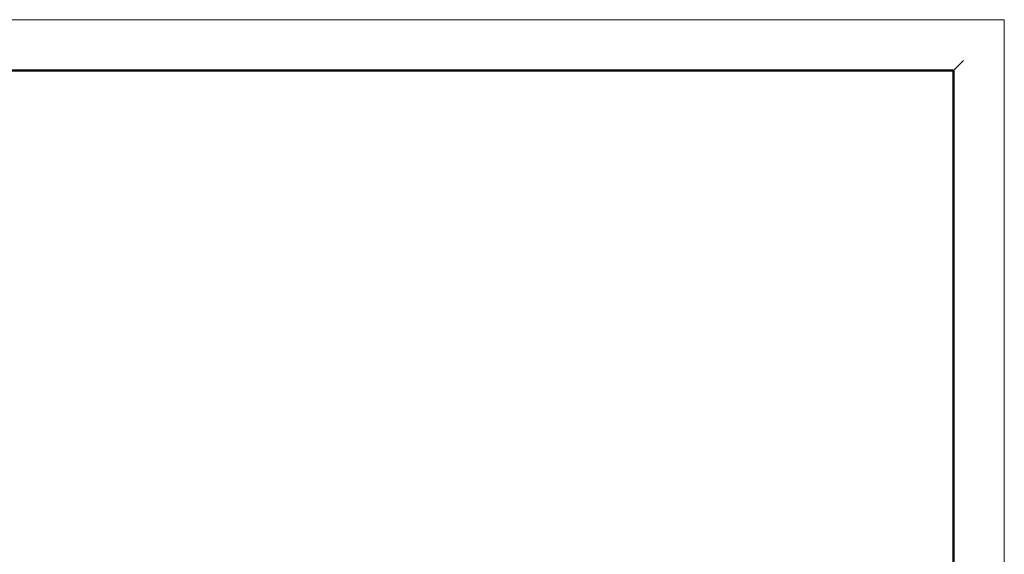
# Model space of a CAD drawing. Header units: millimetres. Extents: x 2008 to 593522, y -10016 to 93699.
# Tile 37 of 102: x 284357 to 294044, y 26958 to 32217. Entities that reach past the tile are written whole.
import ezdxf

# ---------------------------------------------------------------- set-up
doc = ezdxf.new("R2010")
doc.units = ezdxf.units.MM
doc.layers.add('ATekst', color=7, linetype='Continuous')
doc.layers.add('FORMAT', color=7, linetype='Continuous')
doc.layers.add('CS_UNPLOTTED', color=171, linetype='Continuous', plot=False)

# ---------------------------------------------------------------- blocks, each defined once
blk = doc.blocks.new('*U4')
at = {"lineweight": 9}
for p, q in [((-20, 292), (400, 292)), ((400, 292), (400, -5))]:
    blk.add_line(p, q, dxfattribs=at)
at = {"lineweight": 50}
for p, q in [((0, 287), (395, 287)), ((395, 287), (395, 0))]:
    blk.add_line(p, q, dxfattribs=at)
at = {"layer": 'CS_UNPLOTTED'}
blk.add_line((396, 288), (395, 287), dxfattribs=at)

msp = doc.modelspace()

# ---------------------------------------------------------------- linework, layer by layer
at = {"layer": 'FORMAT', "color": 252, "true_color": 0x939598}
msp.add_lwpolyline([(252844.2283, 3016.9116), (293544.2283, 3016.9116), (293544.2283, 31716.9116), (252844.2283, 31716.9116)], close=True, dxfattribs=at)

# ---------------------------------------------------------------- block references
at = {"layer": 'ATekst', "linetype": 'Continuous', "ltscale": 30, "xscale": 100, "yscale": 100, "zscale": 100}
msp.add_blockref('*U4', (254044.2283, 3016.9116), dxfattribs=at)

doc.saveas('drawing.dxf')
